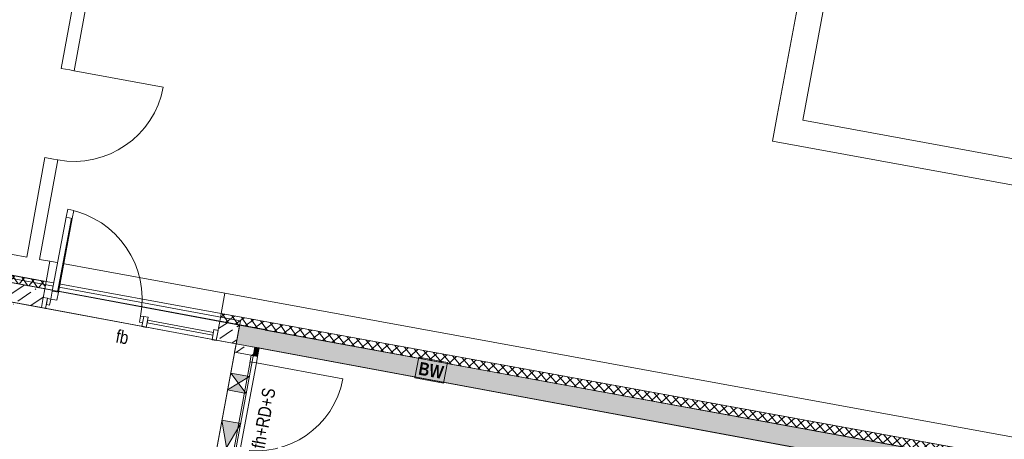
# Model space of a CAD drawing. Header units: metres. Extents: x 0 to 60282398, y -11592309 to 5708004.
# Tile 67 of 136: x 32353354.25 to 32353365.65, y 5707940.48 to 5707945.34. Entities that reach past the tile are written whole.
import ezdxf

# ---------------------------------------------------------------- set-up
doc = ezdxf.new("R2010")
doc.units = ezdxf.units.M
doc.header["$LTSCALE"] = 0.75
doc.set_wipeout_variables(frame=1)
doc.header["$PDSIZE"] = 5
doc.linetypes.add('10417023$0$#9_Achse', pattern=[1.6, 0.00254, -1.59746])
doc.layers.get('0').update_dxf_attribs({"linetype": 'CONTINUOUS'})
for name, color, linetype, lineweight in [('10417023$0$#9_002_GES I Übersicht Erdgeschoss_1_101_Wand Aussen.A', 7, 'CONTINUOUS', 25), ('10417023$0$#9_002_GES I Übersicht Erdgeschoss_1_113_Türen.A', 7, 'CONTINUOUS', 25), ('10417023$0$#9_002_GES I Übersicht Erdgeschoss_1_202_Innenwandbekleidung.A', 7, 'CONTINUOUS', 25), ('10417023$0$#9_002_GES I Übersicht Erdgeschoss_1_607b_Brandschutz 1_100', 7, 'CONTINUOUS', 25), ('10417023$0$#9_002_GES I Übersicht Erdgeschoss_1_707_Bestandsgebäude', 7, 'CONTINUOUS', 25), ('10417023$0$#9_002_GES I Übersicht Erdgeschoss_1_Neubau_102_Wand Innen.A', 7, 'CONTINUOUS', 25), ('10417023$0$#9_002_GES I Übersicht Erdgeschoss_1_Neubau_104_Decken.A', 7, 'CONTINUOUS', 25), ('10417023$0$Keine', 7, 'CONTINUOUS', 13)]:
    doc.layers.add(name, color=color, linetype=linetype, lineweight=lineweight)
doc.styles.add('10417023$0$ARIAL NARROW', font='ARIALN.TTF')
doc.styles.add('10417023$0$Arial Narrow (bold)', font='ARIALNB.TTF')
pattern_1 = [(44.99999999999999, (0, 0), (-0.05656854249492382, 0.05656854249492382), []), (135.0000000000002, (0, 0), (0.05656854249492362, 0.056568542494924), [])]
pattern_2 = [(44.99999999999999, (0, 0), (-0.1697056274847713, 0.1697056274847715), []), (44.99999999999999, (-0.08485281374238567, 0.08485281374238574), (-0.1697056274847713, 0.1697056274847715), [0.18, -0.05999999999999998])]

# ---------------------------------------------------------------- blocks, each defined once
blk = doc.blocks.new('10417023$0$#9_MKO_LP5_ARC_GES_UP_00_002_P_G_modell (3D)')
at = {"layer": '10417023$0$#9_002_GES I Übersicht Erdgeschoss_1_101_Wand Aussen.A', "linetype": 'Continuous', "lineweight": 5, "true_color": 0xff0000}
h = blk.add_hatch(dxfattribs=at)
h.set_pattern_fill('#9_DÄMMUNG__HART_1_0001', color=1, style=0, pattern_type=2)
h.set_pattern_definition(pattern_1)
h.paths.add_polyline_path([(-32353458.81857218, -5707777.060263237), (-32353491.87815165, -5707777.151573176), (-32353491.87786302, -5707777.242828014), (-32353488.711808, -5707777.242914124), (-32353458.81857218, -5707777.160344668)])
h = blk.add_hatch(dxfattribs=at)
h.set_pattern_fill('#9_DÄMMUNG__HART_1_0001', color=1, style=0, pattern_type=2)
h.set_pattern_definition(pattern_1)
h.paths.add_polyline_path([(-32353493.93786301, -5707777.242828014), (-32353493.93786301, -5707777.15726206), (-32353499.57365668, -5707777.15726206), (-32353499.57365668, -5707777.242828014)])
at = {"layer": '10417023$0$#9_002_GES I Übersicht Erdgeschoss_1_202_Innenwandbekleidung.A', "linetype": 'Continuous', "lineweight": 0, "true_color": 0xff0000}
blk.add_hatch(color=1, dxfattribs=at).paths.add_polyline_path([(-32353491.42409519, -5707777.562827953), (-32353491.39409522, -5707777.562827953), (-32353491.37409519, -5707777.562827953), (-32353491.37409519, -5707777.462832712), (-32353491.42409519, -5707777.462832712)])
at = {"layer": '10417023$0$#9_002_GES I Übersicht Erdgeschoss_1_Neubau_102_Wand Innen.A', "linetype": 'Continuous', "lineweight": 5, "true_color": 0xff0000}
h = blk.add_hatch(dxfattribs=at)
h.set_pattern_fill('#9_BETON__STAHLBETON_0001', color=1, style=0, pattern_type=2)
h.set_pattern_definition(pattern_2)
h.paths.add_polyline_path([(-32353491.64409519, -5707777.242828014), (-32353491.64409519, -5707777.462828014), (-32353458.49420428, -5707777.462827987), (-32353458.49420428, -5707776.822683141), (-32353458.71420428, -5707776.821624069), (-32353458.71420428, -5707777.159982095), (-32353488.711808, -5707777.242914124)])
h = blk.add_hatch(dxfattribs=at)
h.set_pattern_fill('#9_BETON__STAHLBETON_0001', color=1, style=0, pattern_type=2)
h.set_pattern_definition(pattern_2)
h.paths.add_polyline_path([(-32353491.42409515, -5707777.462828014), (-32353491.64409519, -5707777.462828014), (-32353491.64409519, -5707777.562825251), (-32353491.42409515, -5707777.562825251)])
at = {"layer": '10417023$0$#9_002_GES I Übersicht Erdgeschoss_1_101_Wand Aussen.A', "color": 1, "linetype": 'Continuous', "lineweight": 18, "true_color": 0xff0000, "flags": 128}
for points in [[(-32353458.81857218, -5707777.060263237), (-32353491.87815165, -5707777.151573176), (-32353491.87786302, -5707777.242828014), (-32353488.711808, -5707777.242914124), (-32353458.81857218, -5707777.160344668)], [(-32353493.93786301, -5707777.242828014), (-32353499.57365668, -5707777.242828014), (-32353499.57365668, -5707777.15726206), (-32353493.93786301, -5707777.15726206)]]:
    blk.add_lwpolyline(points, close=True, dxfattribs=at)
at = {"layer": '10417023$0$#9_002_GES I Übersicht Erdgeschoss_1_202_Innenwandbekleidung.A', "color": 1, "linetype": 'Continuous', "lineweight": 13, "true_color": 0xff0000}
for p, q in [((-32353491.37409519, -5707777.462832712), (-32353491.42409519, -5707777.462832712)), ((-32353491.42409519, -5707777.462832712), (-32353491.42409519, -5707777.562827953)), ((-32353491.37409519, -5707777.562827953), (-32353491.37409519, -5707777.462832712)), ((-32353491.3940951, -5707777.562827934), (-32353491.42409514, -5707777.562827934)), ((-32353491.3940951, -5707777.562827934), (-32353491.42409514, -5707777.562827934)), ((-32353491.3940951, -5707777.562827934), (-32353491.37409507, -5707777.562827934)), ((-32353491.3940951, -5707777.562827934), (-32353491.37409507, -5707777.562827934))]:
    blk.add_line(p, q, dxfattribs=at)
at = {"layer": '10417023$0$#9_002_GES I Übersicht Erdgeschoss_1_607b_Brandschutz 1_100', "color": 1, "linetype": 'Continuous', "lineweight": 13, "true_color": 0xff0000}
for p, q in [((-32353489.20022794, -5707777.23150374), (-32353489.53772797, -5707777.23150374)), ((-32353489.53772797, -5707777.23150374), (-32353489.53772797, -5707777.474151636)), ((-32353489.20022794, -5707777.474151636), (-32353489.20022794, -5707777.23150374)), ((-32353489.53772797, -5707777.474151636), (-32353489.20022794, -5707777.474151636))]:
    blk.add_line(p, q, dxfattribs=at)
at = {"layer": '10417023$0$#9_002_GES I Übersicht Erdgeschoss_1_707_Bestandsgebäude', "color": 1, "linetype": 'Continuous', "lineweight": 13, "true_color": 0xff0000}
for p, q in [((-32353485.96916672, -5707768.718078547), (-32353485.96917711, -5707773.721994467)), ((-32353485.66917711, -5707773.721196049), (-32353485.66916804, -5707769.351188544)), ((-32353494.06678592, -5707774.696466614), (-32353494.07236439, -5707772.676731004)), ((-32353494.22104499, -5707773.154639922), (-32353494.21678535, -5707774.696880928)), ((-32353485.96917773, -5707774.021995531), (-32353485.96917711, -5707773.721994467)), ((-32353479.02917615, -5707773.703524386), (-32353485.66917711, -5707773.721196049)), ((-32353485.96917773, -5707774.021995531), (-32353474.36178793, -5707773.991103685)), ((-32353494.11678632, -5707774.696605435), (-32353494.21678499, -5707774.696881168)), ((-32353494.11678632, -5707774.696605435), (-32353494.21678499, -5707774.696881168)), ((-32353494.06678626, -5707774.696466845), (-32353494.11678632, -5707774.696605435)), ((-32353494.06678626, -5707774.696466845), (-32353494.11678632, -5707774.696605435)), ((-32353494.06678626, -5707774.696466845), (-32353494.11678632, -5707774.696605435)), ((-32353494.06678592, -5707774.69646667), (-32353493.01694239, -5707774.693566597)), ((-32353494.11388607, -5707775.746447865), (-32353494.21388619, -5707775.746725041)), ((-32353494.11388607, -5707775.746447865), (-32353494.21388619, -5707775.746725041)), ((-32353494.21388569, -5707775.746724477), (-32353494.21065062, -5707776.918014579)), ((-32353494.06388601, -5707775.74631072), (-32353494.11388607, -5707775.746447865)), ((-32353494.06388601, -5707775.74631072), (-32353494.11388607, -5707775.746447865)), ((-32353494.06388601, -5707775.74631072), (-32353494.11388607, -5707775.746447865)), ((-32353494.06065119, -5707776.917600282), (-32353494.06388627, -5707775.746310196)), ((-32353460.7276925, -5707776.825535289), (-32353491.87881452, -5707776.911574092)), ((-32353494.21065062, -5707776.918014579), (-32353499.27171133, -5707776.931993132)), ((-32353493.93852589, -5707776.917262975), (-32353494.06065119, -5707776.917600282)), ((-32353493.93852568, -5707776.917263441), (-32353491.87881488, -5707776.911574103)), ((-32353493.93852568, -5707776.917263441), (-32353493.93786306, -5707777.157262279)), ((-32353493.93852568, -5707776.917263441), (-32353493.93786306, -5707777.157262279)), ((-32353491.87881488, -5707776.911574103), (-32353491.87815225, -5707777.151572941)), ((-32353491.87881488, -5707776.911574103), (-32353491.87815225, -5707777.151572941)), ((-32353491.87815165, -5707777.151573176), (-32353460.72702961, -5707777.065534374)), ((-32353499.27364033, -5707777.171999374), (-32353494.20998774, -5707777.158013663)), ((-32353494.05998827, -5707777.157615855), (-32353494.2099877, -5707777.15803015)), ((-32353494.05998832, -5707777.157599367), (-32353493.93786301, -5707777.15726206)), ((-32353493.93786306, -5707777.157262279), (-32353491.87815225, -5707777.151572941))]:
    blk.add_line(p, q, dxfattribs=at)
blk.add_arc((-32353494.06678592, -5707774.696466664), 1.0498475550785, 270.1582498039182, 0.1582491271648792, dxfattribs=at)
at = {"layer": '10417023$0$#9_002_GES I Übersicht Erdgeschoss_1_707_Bestandsgebäude', "color": 1, "linetype": 'Continuous', "lineweight": 5, "true_color": 0xff0000, "transparency": 33554687}
for p in [(-32353494.06678592, -5707774.69646667), (-32353494.06388627, -5707775.746310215)]:
    blk.add_point(p, dxfattribs=at)
at = {"layer": '10417023$0$#9_002_GES I Übersicht Erdgeschoss_1_Neubau_102_Wand Innen.A', "color": 1, "linetype": 'Continuous', "lineweight": 18, "true_color": 0xff0000}
for p, q in [((-32353458.71420428, -5707777.159982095), (-32353488.711808, -5707777.242914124)), ((-32353493.93786303, -5707777.242828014), (-32353494.84666597, -5707777.242828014)), ((-32353491.64409519, -5707777.242828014), (-32353491.877863, -5707777.242828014)), ((-32353491.64409519, -5707777.242828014), (-32353491.64409519, -5707777.462828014)), ((-32353488.711808, -5707777.242914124), (-32353491.64409519, -5707777.242828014)), ((-32353491.64409519, -5707777.462828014), (-32353484.92409519, -5707777.462828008)), ((-32353491.64409519, -5707777.462828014), (-32353491.64409519, -5707777.562825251)), ((-32353491.42409519, -5707777.562825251), (-32353491.42409519, -5707777.462828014)), ((-32353491.44709502, -5707777.562825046), (-32353491.64409539, -5707777.562825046)), ((-32353491.42409519, -5707777.562825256), (-32353491.44709502, -5707777.562825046))]:
    blk.add_line(p, q, dxfattribs=at)
at = {"layer": '10417023$0$#9_002_GES I Übersicht Erdgeschoss_1_Neubau_102_Wand Innen.A', "color": 1, "linetype": 'Continuous', "lineweight": 13, "true_color": 0xff0000}
for p, q in [((-32353462.40409519, -5707777.170183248), (-32353488.711808, -5707777.242914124)), ((-32353491.64409519, -5707777.242828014), (-32353491.64409519, -5707777.462828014)), ((-32353488.711808, -5707777.242914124), (-32353491.64409519, -5707777.242828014)), ((-32353491.64409519, -5707777.462828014), (-32353462.40409519, -5707777.462827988)), ((-32353491.44709502, -5707777.562825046), (-32353491.64409539, -5707777.562825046)), ((-32353491.44709502, -5707777.562825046), (-32353491.44709502, -5707777.652825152)), ((-32353491.37409507, -5707777.562825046), (-32353491.44709502, -5707777.562825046)), ((-32353491.42409514, -5707777.562825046), (-32353491.44709502, -5707777.562825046)), ((-32353491.42409514, -5707777.562825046), (-32353491.44709502, -5707777.562825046)), ((-32353491.44709502, -5707777.652825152), (-32353491.44709502, -5707777.637825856)), ((-32353491.44709502, -5707777.637825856), (-32353491.37409507, -5707777.637825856)), ((-32353491.44709502, -5707778.657825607), (-32353491.44709502, -5707777.637825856)), ((-32353491.44709502, -5707777.637825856), (-32353491.37409507, -5707777.637825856)), ((-32353491.37409507, -5707777.637825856), (-32353491.37409507, -5707777.562825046)), ((-32353491.37409507, -5707777.637825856), (-32353491.37409507, -5707778.657825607)), ((-32353491.37409507, -5707777.637825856), (-32353490.35409532, -5707777.637825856)), ((-32353491.42409514, -5707778.007824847), (-32353491.64409539, -5707777.807824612)), ((-32353491.64409539, -5707778.007824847), (-32353491.42409514, -5707777.807824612)), ((-32353491.42409519, -5707777.807824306), (-32353491.64409518, -5707777.807824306)), ((-32353491.64409518, -5707778.007824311), (-32353491.42409519, -5707778.007824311)), ((-32353491.42409514, -5707778.96282813), (-32353491.64409539, -5707778.362827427)), ((-32353491.64409539, -5707778.96282813), (-32353491.42409514, -5707778.362827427)), ((-32353491.42409517, -5707778.362828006), (-32353491.64409518, -5707778.362828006))]:
    blk.add_line(p, q, dxfattribs=at)
at = {"layer": '10417023$0$#9_002_GES I Übersicht Erdgeschoss_1_Neubau_102_Wand Innen.A', "color": 1, "linetype": '10417023$0$#9_Achse', "lineweight": 13, "true_color": 0xff0000}
for p, q in [((-32353491.64409539, -5707778.732824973), (-32353491.64409539, -5707777.562825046)), ((-32353491.42409514, -5707778.732824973), (-32353491.42409514, -5707777.562825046))]:
    blk.add_line(p, q, dxfattribs=at)
at = {"layer": '10417023$0$#9_002_GES I Übersicht Erdgeschoss_1_Neubau_102_Wand Innen.A', "color": 1, "linetype": 'Continuous', "lineweight": 13, "true_color": 0xff0000}
blk.add_arc((-32353491.37409519, -5707777.637825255), 1.020000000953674, 270, 359.9999999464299, dxfattribs=at)
at = {"layer": '10417023$0$#9_002_GES I Übersicht Erdgeschoss_1_Neubau_102_Wand Innen.A', "color": 1, "linetype": 'Continuous', "lineweight": 5, "true_color": 0xff0000, "transparency": 33554687}
blk.add_point((-32353491.42409519, -5707777.562825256), dxfattribs=at)
blk.add_point((-32353491.42409519, -5707777.562825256), dxfattribs=at)
at = {"layer": '10417023$0$#9_002_GES I Übersicht Erdgeschoss_1_Neubau_102_Wand Innen.A', "color": 1, "linetype": 'Continuous', "true_color": 0xff0000}
for points in [[(-32353491.64409518, -5707777.807824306), (-32353491.53409519, -5707777.90782431), (-32353491.42409519, -5707777.807824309)], [(-32353491.64409518, -5707778.007824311), (-32353491.42409519, -5707778.007824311), (-32353491.53409519, -5707777.90782431)], [(-32353491.64409518, -5707778.362828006), (-32353491.53409517, -5707778.662827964), (-32353491.42409517, -5707778.362828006)]]:
    blk.add_solid(points, dxfattribs=at)
at = {"layer": '10417023$0$#9_002_GES I Übersicht Erdgeschoss_1_Neubau_104_Decken.A', "color": 1, "linetype": 'Continuous', "lineweight": 13, "true_color": 0xff0000, "flags": 128}
for points in [[(-32353499.24365664, -5707781.952985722), (-32353499.24365668, -5707777.242828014), (-32353491.34430819, -5707777.240905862), (-32353491.34429377, -5707777.249004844), (-32353488.711808, -5707777.242914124), (-32353474.36909785, -5707777.203502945), (-32353467.58052395, -5707777.184627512), (-32353458.71420428, -5707777.159975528), (-32353458.7142043, -5707776.82162203), (-32353452.08528951, -5707776.852814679), (-32353452.08528951, -5707777.242828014), (-32353452.08528951, -5707779.426313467), (-32353449.88417032, -5707779.426313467), (-32353449.88417032, -5707779.646313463), (-32353454.47117382, -5707779.646313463), (-32353454.47117382, -5707790.51957689), (-32353496.34426422, -5707790.51957689), (-32353496.34426422, -5707785.84991685), (-32353499.24365677, -5707785.84991685)], [(-32353491.64409519, -5707777.192828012), (-32353499.24365668, -5707777.192828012), (-32353499.24365668, -5707790.51957689), (-32353454.47117381, -5707790.51957689), (-32353454.47117381, -5707779.376313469), (-32353454.47117381, -5707776.841971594), (-32353458.7151397, -5707776.821626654), (-32353458.71420428, -5707777.159982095), (-32353462.62409527, -5707777.170791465), (-32353462.62409527, -5707788.759576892), (-32353491.64409519, -5707788.759576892)], [(-32353499.0236555, -5707781.780125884), (-32353494.84366712, -5707781.780125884), (-32353494.8439642, -5707781.129916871), (-32353493.14409523, -5707781.129916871), (-32353491.64409519, -5707781.129916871), (-32353491.64409519, -5707777.462828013), (-32353499.0236555, -5707777.462828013)], [(-32353484.71445275, -5707788.539576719), (-32353462.62409519, -5707788.539576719), (-32353462.62409519, -5707777.462827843), (-32353491.42409519, -5707777.462827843), (-32353491.42409519, -5707786.839576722), (-32353484.71445275, -5707786.839576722)]]:
    blk.add_lwpolyline(points, close=True, dxfattribs=at)
at = {"layer": '10417023$0$#9_002_GES I Übersicht Erdgeschoss_1_607b_Brandschutz 1_100', "color": 1, "true_color": 0xff0000, "char_height": 0.1502737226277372, "line_spacing_factor": 1.002187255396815}
for s, insert, attachment_point, style in [('BW ', (-32353489.36897803, -5707777.354240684), 5, '10417023$0$Arial Narrow (bold)'), ('fb ', (-32353493.02637054, -5707777.628043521), 4, '10417023$0$ARIAL NARROW')]:
    blk.add_mtext(s, dxfattribs=dict(at, insert=insert, attachment_point=attachment_point, style=style))
at = {"layer": '10417023$0$#9_002_GES I Übersicht Erdgeschoss_1_607b_Brandschutz 1_100', "color": 1, "true_color": 0xff0000, "insert": (-32353491.1727353, -5707778.607009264), "char_height": 0.1502737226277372, "attachment_point": 4, "rotation": 90, "line_spacing_factor": 1.002187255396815, "style": '10417023$0$ARIAL NARROW'}
blk.add_mtext('fh+RD+S ', dxfattribs=at)
at = {"color": 1, "linetype": 'Continuous', "lineweight": 5, "true_color": 0xff0000}
blk.add_wipeout([(-32353493.77666077, -5707777.252270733), (-32353493.77425565, -5707776.381474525), (-32353493.846255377, -5707776.381275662), (-32353493.84866049, -5707777.252071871)], dxfattribs=at).dxf.layer = '10417023$0$#9_002_GES I Übersicht Erdgeschoss_1_113_Türen.A'
at = {"layer": '10417023$0$#9_002_GES I Übersicht Erdgeschoss_1_113_Türen.A', "color": 1, "linetype": 'Continuous', "lineweight": 13, "true_color": 0xff0000}
for p, q in [((-32353493.84865983, -5707777.252072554), (-32353493.84625475, -5707776.381276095)), ((-32353493.78666034, -5707777.2522429), (-32353493.78425525, -5707776.381446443)), ((-32353493.77666032, -5707777.252270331), (-32353493.77425524, -5707776.381473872))]:
    blk.add_line(p, q, dxfattribs=at)
at = {"layer": '10417023$0$#9_002_GES I Übersicht Erdgeschoss_1_113_Türen.A', "color": 1, "linetype": 'Continuous', "lineweight": 13, "true_color": 0xff0000, "flags": 128}
blk.add_lwpolyline([(-32353493.77666078, -5707777.252270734), (-32353493.77425566, -5707776.381474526), (-32353493.84625538, -5707776.381275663), (-32353493.8486605, -5707777.252071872)], close=True, dxfattribs=at)
at = {"layer": '10417023$0$#9_002_GES I Übersicht Erdgeschoss_1_113_Türen.A', "color": 1, "linetype": 'Continuous', "lineweight": 13, "true_color": 0xff0000}
blk.add_arc((-32353493.84892014, -5707777.346071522), 1.058799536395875, 359.8417509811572, 89.8417501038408, dxfattribs=at)
at = {"color": 1, "linetype": 'Continuous', "lineweight": 5, "true_color": 0xff0000}
for points in [[(-32353493.774255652, -5707776.381474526), (-32353493.773996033, -5707776.287474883), (-32353493.845995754, -5707776.287276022), (-32353493.84625538, -5707776.381275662)], [(-32353493.7769204, -5707777.346270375), (-32353493.776660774, -5707777.252270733), (-32353493.848660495, -5707777.252071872), (-32353493.84892012, -5707777.346071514)], [(-32353492.752323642, -5707777.421100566), (-32353492.75212478, -5707777.34910084), (-32353492.790124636, -5707777.348995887), (-32353492.790323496, -5707777.420995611)]]:
    blk.add_wipeout(points, dxfattribs=at).dxf.layer = '10417023$0$#9_002_GES I Übersicht Erdgeschoss_1_113_Türen.A'
at = {"layer": '10417023$0$#9_002_GES I Übersicht Erdgeschoss_1_113_Türen.A', "color": 1, "linetype": 'Continuous', "lineweight": 13, "true_color": 0xff0000, "flags": 128}
for points in [[(-32353493.77425566, -5707776.381474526), (-32353493.77399603, -5707776.287474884), (-32353493.84599576, -5707776.287276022), (-32353493.84625538, -5707776.381275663)], [(-32353493.7769204, -5707777.346270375), (-32353493.77666078, -5707777.252270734), (-32353493.8486605, -5707777.252071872), (-32353493.84892013, -5707777.346071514)], [(-32353492.75232365, -5707777.421100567), (-32353492.7903235, -5707777.420995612), (-32353492.79012464, -5707777.348995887), (-32353492.75212479, -5707777.349100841)]]:
    blk.add_lwpolyline(points, close=True, dxfattribs=at)
at = {"layer": '10417023$0$#9_002_GES I Übersicht Erdgeschoss_1_Neubau_102_Wand Innen.A', "color": 1, "linetype": 'Continuous', "lineweight": 13, "true_color": 0xff0000}
blk.add_line((-32353493.93786306, -5707777.242827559), (-32353491.87786353, -5707777.242827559), dxfattribs=at)
at = {"color": 1, "linetype": 'Continuous', "lineweight": 5, "true_color": 0xff0000}
for points in [[(-32353493.88691998, -5707777.345966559), (-32353493.887118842, -5707777.417966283), (-32353493.84911899, -5707777.418071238), (-32353493.848920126, -5707777.346071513)], [(-32353492.70229622, -5707777.411238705), (-32353491.927379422, -5707777.413379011), (-32353491.927296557, -5707777.383379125), (-32353492.70221336, -5707777.381238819)]]:
    blk.add_wipeout(points, dxfattribs=at).dxf.layer = '10417023$0$#9_002_GES I Übersicht Erdgeschoss_1_113_Türen.A'
at = {"layer": '10417023$0$#9_002_GES I Übersicht Erdgeschoss_1_113_Türen.A', "color": 1, "linetype": 'Continuous', "lineweight": 13, "true_color": 0xff0000, "flags": 128}
for points in [[(-32353493.88691998, -5707777.345966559), (-32353493.84892013, -5707777.346071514), (-32353493.84911899, -5707777.418071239), (-32353493.88711885, -5707777.417966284)], [(-32353492.70229622, -5707777.411238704), (-32353492.70221336, -5707777.381238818), (-32353491.92729655, -5707777.383379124), (-32353491.92737941, -5707777.413379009)]]:
    blk.add_lwpolyline(points, close=True, dxfattribs=at)
at = {"color": 1, "linetype": 'Continuous', "lineweight": 5, "true_color": 0xff0000}
for points in [[(-32353493.887243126, -5707777.4629661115), (-32353493.88691169, -5707777.342966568), (-32353493.936911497, -5707777.342828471), (-32353493.937242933, -5707777.462828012)], [(-32353492.702448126, -5707777.466238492), (-32353492.702116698, -5707777.346238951), (-32353492.752116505, -5707777.346100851), (-32353492.75244794, -5707777.466100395)], [(-32353491.877531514, -5707777.468516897), (-32353491.87720008, -5707777.348517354), (-32353491.927199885, -5707777.348379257), (-32353491.92753132, -5707777.468378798)]]:
    blk.add_wipeout(points, dxfattribs=at).dxf.layer = '10417023$0$#9_002_GES I Übersicht Erdgeschoss_1_113_Türen.A'
at = {"layer": '10417023$0$#9_002_GES I Übersicht Erdgeschoss_1_Neubau_102_Wand Innen.A', "linetype": 'Continuous', "lineweight": 5, "true_color": 0xff0000}
h = blk.add_hatch(dxfattribs=at)
h.set_pattern_fill('#9_BETON__STAHLBETON_0001', color=1, style=0, pattern_type=2)
h.set_pattern_definition(pattern_2)
h.paths.add_polyline_path([(-32353499.02365668, -5707777.462828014), (-32353493.93786303, -5707777.462828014), (-32353493.93786303, -5707777.242828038), (-32353499.02365668, -5707777.242828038)])
h = blk.add_hatch(dxfattribs=at)
h.set_pattern_fill('#9_BETON__STAHLBETON_0001', color=1, style=0, pattern_type=2)
h.set_pattern_definition(pattern_2)
h.paths.add_polyline_path([(-32353491.877863, -5707777.242828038), (-32353491.877863, -5707777.462828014), (-32353491.64409519, -5707777.462828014), (-32353491.64409519, -5707777.242828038)])
at = {"layer": '10417023$0$#9_002_GES I Übersicht Erdgeschoss_1_113_Türen.A', "color": 1, "linetype": 'Continuous', "lineweight": 13, "true_color": 0xff0000, "flags": 128}
for points in [[(-32353493.88724313, -5707777.462966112), (-32353493.93724294, -5707777.462828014), (-32353493.93691151, -5707777.342828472), (-32353493.8869117, -5707777.34296657)], [(-32353492.70244813, -5707777.466238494), (-32353492.75244794, -5707777.466100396), (-32353492.7521165, -5707777.346100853), (-32353492.70211669, -5707777.346238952)], [(-32353491.87753151, -5707777.468516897), (-32353491.92753132, -5707777.468378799), (-32353491.92719989, -5707777.348379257), (-32353491.87720008, -5707777.348517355)]]:
    blk.add_lwpolyline(points, close=True, dxfattribs=at)
at = {"layer": '10417023$0$#9_002_GES I Übersicht Erdgeschoss_1_Neubau_102_Wand Innen.A', "color": 1, "linetype": 'Continuous', "lineweight": 18, "true_color": 0xff0000}
for p, q in [((-32353493.93786306, -5707777.462827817), (-32353493.93786306, -5707777.242827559)), ((-32353491.87786353, -5707777.462827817), (-32353491.87786353, -5707777.242827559)), ((-32353494.64365668, -5707777.462828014), (-32353493.93786303, -5707777.462828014)), ((-32353491.877863, -5707777.462828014), (-32353491.64409519, -5707777.462828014))]:
    blk.add_line(p, q, dxfattribs=at)
at = {"layer": '10417023$0$#9_002_GES I Übersicht Erdgeschoss_1_Neubau_102_Wand Innen.A', "color": 1, "linetype": 'Continuous', "lineweight": 13, "true_color": 0xff0000}
for p, q in [((-32353493.93786306, -5707777.462827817), (-32353493.93786306, -5707777.242827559)), ((-32353491.87786353, -5707777.462827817), (-32353491.87786353, -5707777.242827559)), ((-32353493.93786306, -5707777.462827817), (-32353491.87786353, -5707777.462827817))]:
    blk.add_line(p, q, dxfattribs=at)
blk = doc.blocks.new('10417023$0$2_MKO_LP5_LAN_GES_UP_00_002_V_A (3D)')
at = {"layer": '10417023$0$Keine'}
blk.add_blockref('10417023$0$#9_MKO_LP5_ARC_GES_UP_00_002_P_G_modell (3D)', (0, 0), dxfattribs=at)
blk = doc.blocks.new('10417023')
at = {"layer": '10417023$0$Keine', "rotation": 349.4819372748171}
blk.add_blockref('10417023$0$2_MKO_LP5_LAN_GES_UP_00_002_V_A (3D)', (65205154.93137175, 5413829.557758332), dxfattribs=at)

msp = doc.modelspace()

# ---------------------------------------------------------------- block references
msp.add_blockref('10417023', (0, 0))

doc.saveas('drawing.dxf')
